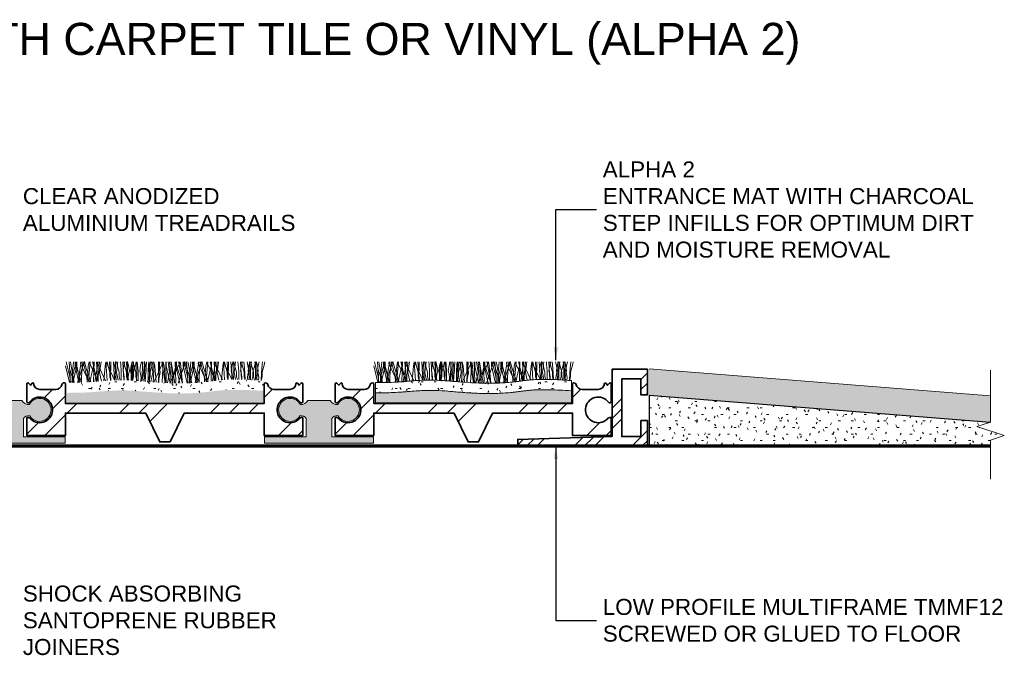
# Model space of a CAD drawing. Header units: millimetres. Extents: x -139 to 131, y -35 to 67.
# Tile 2 of 2: x -23 to 131, y -32 to 67. Entities that reach past the tile are written whole.
import ezdxf

# ---------------------------------------------------------------- set-up
doc = ezdxf.new("R2010")
doc.units = ezdxf.units.MM
for name, color, linetype, lineweight in [('FS-DETAIL', 3, 'Continuous', 35), ('FS-DETAIL-HATCH', 253, 'Continuous', 13), ('FS-DETAIL-THIN', 8, 'Continuous', 18), ('FS-DETAIL-WIDE', 4, 'Continuous', 70), ('FS-TEXT', 7, 'Continuous', 25)]:
    doc.layers.add(name, color=color, linetype=linetype, lineweight=lineweight)
doc.layers.add('FS-DETAIL-THICK', color=2, linetype='Continuous')
doc.styles.add('Arial', font='arial.ttf', dxfattribs={"height": 2.5})
doc.dimstyles.new('Diagonal_2.5mm Arial$7', dxfattribs={"dimtxt": 2.5, "dimasz": 2, "dimexe": 2.5, "dimexo": 5, "dimgap": 1, "dimtad": 0, "dimzin": 0, "dimdsep": 46, "dimtxsty": 'Arial', "dimcen": 2, "dimdle": 4, "dimclrd": 1, "dimclre": 256, "dimclrt": 7, "dimaunit": 1, "dimadec": 0, "dimazin": 0, "dimtfac": 1, "dimtix": 1, "dimtmove": 2, "dimatfit": 3, "dimfxl": 1, "dimtvp": 1, "dimtolj": 1, "dimtzin": 0, "dimarcsym": 0})
pattern_1 = [(0, (-1470.8848, -3314.3196), (4.064, 1.016), [0.335, -2.713, 0.335, -2.713, -16.256]), (0, (-1470.8848, -3314.3196), (4.064, 1.016), [-6.096, 0.335, -5.761, 0.335, -2.713, -7.112]), (0, (-1470.8848, -3314.3196), (4.064, 1.016), [-15.24, 0.335, -1.697, 0.335, -4.745]), (120, (-1469.3608, -3313.8116), (-2.9118818, 3.01152724), [0.335, -2.713, 0.335, -2.713, -16.256]), (120, (-1469.3608, -3313.8116), (-2.9118818, 3.01152724), [-6.096, 0.335, -5.761, 0.335, -2.713, -7.112]), (120, (-1469.3608, -3313.8116), (-2.9118818, 3.01152724), [-15.24, 0.335, -1.697, 0.335, -4.745]), (240, (-1468.8528, -3311.7796), (-1.1521182, -4.02752724), [0.335, -2.713, 0.335, -2.713, -16.256]), (240, (-1468.8528, -3311.7796), (-1.1521182, -4.02752724), [-6.096, 0.335, -5.761, 0.335, -2.713, -7.112]), (240, (-1468.8528, -3311.7796), (-1.1521182, -4.02752724), [-15.24, 0.335, -1.697, 0.335, -4.745])]

# ---------------------------------------------------------------- blocks, each defined once
blk = doc.blocks.new('CARPET_H_PROFILE_ALPHA')
at = {"layer": 'FS-DETAIL-HATCH'}
for p, q in [((-43.78, -55.42), (-44.36, -53.15)), ((-43.73, -55.42), (-43.93, -53.15)), ((-43.63, -53.51), (-43.71, -53.15)), ((-43.15, -56.37), (-43.63, -53.51)), ((-43.44, -55.42), (-43.24, -53.15)), ((-43.39, -55.42), (-42.82, -53.15)), ((-42.99, -53.77), (-42.99, -53.14)), ((-42.69, -54.18), (-42.99, -53.14)), ((-42.32, -55.42), (-42.89, -53.15)), ((-42.72, -53.77), (-42.72, -53.15)), ((-42.56, -56.36), (-42.08, -53.51)), ((-42.13, -53.4), (-42.09, -53.15)), ((-40.82, -56.21), (-42.13, -53.4)), ((-42.08, -53.51), (-42, -53.15)), ((-41.98, -55.42), (-41.78, -53.15)), ((-41.86, -54.18), (-41.54, -53.1)), ((-41.16, -55.42), (-41.73, -53.15)), ((-41.23, -54.18), (-41.54, -53.1)), ((-40.92, -53.81), (-40.79, -53.15)), ((-40.82, -55.42), (-40.62, -53.15)), ((-40.67, -53.4), (-40.63, -53.15)), ((-39.36, -56.19), (-40.67, -53.4)), ((-39.69, -55.42), (-40.27, -53.15)), ((-40.09, -53.77), (-40.09, -53.15)), ((-40.03, -53.15), (-40.09, -56.25)), ((-39.91, -56.23), (-39.46, -53.51)), ((-39.44, -56.2), (-39.63, -53.15)), ((-39.51, -53.4), (-39.47, -53.15)), ((-38.24, -56.1), (-39.51, -53.4)), ((-39.46, -53.51), (-39.37, -53.15)), ((-39.36, -55.42), (-39.16, -53.15)), ((-39.16, -54.82), (-38.93, -53.15)), ((-38.29, -53.81), (-38.17, -53.16)), ((-37.99, -56.08), (-38.17, -53.16)), ((-38.04, -53.4), (-38, -53.13)), ((-36.82, -56.02), (-38.04, -53.4)), ((-37.89, -53.66), (-38, -53.13)), ((-37.59, -54.78), (-37.89, -53.66)), ((-37.62, -53.15), (-37.54, -54.11)), ((-37.4, -53.15), (-37.46, -56.05)), ((-36.83, -56.02), (-37.01, -53.15)), ((-36.84, -53.73), (-36.68, -53.08)), ((-36.68, -53.43), (-36.68, -53.08)), ((-36.68, -54.75), (-36.68, -53.43)), ((-36.53, -54.82), (-36.31, -53.15)), ((-36.43, -53.66), (-36.53, -53.15)), ((-36.13, -54.78), (-36.43, -53.66)), ((-35.91, -53.15), (-35.86, -53.55)), ((-35.86, -53.55), (-35.78, -54.6)), ((-35.37, -56), (-35.54, -53.15)), ((-35.38, -53.73), (-35.23, -53.13)), ((-35.27, -53.66), (-35.37, -53.15)), ((-34.97, -54.78), (-35.27, -53.66)), ((-34.99, -53.15), (-34.92, -54.11)), ((-34.64, -53.73), (-34.8, -53.08)), ((-34.8, -53.43), (-34.8, -53.08)), ((-34.8, -54.75), (-34.8, -53.43)), ((-34.16, -53.55), (-34.24, -54.6)), ((-34.22, -53.73), (-34.06, -53.08)), ((-34.11, -53.15), (-34.16, -53.55)), ((-34.06, -53.43), (-34.06, -53.08)), ((-34.06, -54.75), (-34.06, -53.43)), ((-33.87, -53.15), (-33.94, -54.11)), ((-33.81, -53.66), (-33.91, -53.15)), ((-33.89, -54.78), (-33.59, -53.66)), ((-33.51, -54.78), (-33.81, -53.66)), ((-33.59, -53.66), (-33.48, -53.15)), ((-33.34, -53.43), (-33.34, -53.15)), ((-33.34, -54.75), (-33.34, -53.43)), ((-33.28, -53.15), (-33.23, -53.55)), ((-33.23, -53.55), (-33.16, -54.6)), ((-32.76, -53.73), (-32.61, -53.13)), ((-32.33, -54.82), (-32.55, -53.15)), ((-32.4, -53.15), (-32.48, -54.11)), ((-32.01, -53.73), (-32.18, -53.08)), ((-32.18, -53.43), (-32.18, -53.08)), ((-32.18, -54.75), (-32.18, -53.43)), ((-32.04, -56.2), (-31.85, -53.15)), ((-31.54, -53.55), (-31.61, -54.6)), ((-31.49, -53.15), (-31.54, -53.55)), ((-31.45, -53.15), (-31.39, -56.25)), ((-31.24, -53.15), (-31.31, -54.11)), ((-31.26, -54.78), (-30.96, -53.66)), ((-30.86, -54.82), (-31.08, -53.15)), ((-30.96, -53.66), (-30.86, -53.15)), ((-30.71, -53.43), (-30.71, -53.15)), ((-30.71, -54.75), (-30.71, -53.43)), ((-30.56, -53.81), (-30.69, -53.15)), ((-30.66, -56.21), (-29.35, -53.4)), ((-29.99, -53.15), (-29.93, -56.25)), ((-29.7, -54.82), (-29.92, -53.15)), ((-29.78, -53.15), (-29.85, -54.11)), ((-29.4, -53.51), (-29.48, -53.15)), ((-29.42, -56.36), (-29.23, -53.16)), ((-28.92, -56.42), (-29.4, -53.51)), ((-29.35, -53.4), (-29.39, -53.15)), ((-29.1, -53.81), (-29.23, -53.16)), ((-28.83, -53.15), (-28.76, -56.25)), ((-28.76, -53.77), (-28.76, -53.15)), ((-28.24, -54.82), (-28.46, -53.15)), ((-28.04, -55.42), (-28.24, -53.15)), ((-27.94, -53.81), (-28.07, -53.15)), ((-28.04, -56.21), (-26.72, -53.4)), ((-27.94, -53.51), (-28.02, -53.15)), ((-27.45, -56.43), (-27.94, -53.51)), ((-27.7, -55.42), (-27.12, -53.15)), ((-27.36, -53.15), (-27.3, -56.25)), ((-27.3, -53.77), (-27.3, -53.14)), ((-27, -54.18), (-27.3, -53.14)), ((-26.78, -53.51), (-26.86, -53.15)), ((-26.29, -56.43), (-26.78, -53.51)), ((-26.72, -53.4), (-26.77, -53.15)), ((-26.48, -53.81), (-26.6, -53.15)), ((-26.16, -54.18), (-25.85, -53.1)), ((-26.14, -53.77), (-26.14, -53.15)), ((-25.46, -55.42), (-26.04, -53.15)), ((-25.54, -54.18), (-25.85, -53.1)), ((-25.41, -55.42), (-25.61, -53.15)), ((-25.31, -53.51), (-25.39, -53.15)), ((-24.83, -56.43), (-25.31, -53.51)), ((-25.13, -55.42), (-24.93, -53.15)), ((-25.07, -55.42), (-24.5, -53.15)), ((-24.68, -53.77), (-24.68, -53.14)), ((-24.38, -54.18), (-24.68, -53.14)), ((-24, -55.42), (-24.58, -53.15)), ((-24.4, -53.77), (-24.4, -53.15)), ((-24.25, -56.41), (-23.76, -53.51)), ((-23.81, -53.4), (-23.77, -53.15)), ((-22.5, -56.21), (-23.81, -53.4)), ((-23.76, -53.51), (-23.68, -53.15)), ((-23.66, -55.42), (-23.46, -53.15)), ((-23.54, -54.18), (-23.22, -53.1)), ((-22.84, -55.42), (-23.41, -53.15)), ((-22.91, -54.18), (-23.22, -53.1)), ((-22.6, -53.81), (-22.47, -53.15)), ((-22.5, -55.42), (-22.3, -53.15)), ((-22.35, -53.4), (-22.31, -53.15)), ((-21.1, -56.08), (-22.33, -53.45)), ((-21.38, -55.42), (-21.95, -53.15)), ((-21.77, -53.77), (-21.77, -53.15)), ((-21.71, -53.15), (-21.77, -56.17)), ((-21.58, -56.15), (-21.14, -53.51)), ((-21.13, -56.09), (-21.31, -53.15)), ((-21.19, -53.4), (-21.15, -53.15)), ((-19.99, -55.97), (-21.19, -53.4)), ((-21.14, -53.51), (-21.05, -53.15)), ((-21.04, -55.42), (-20.84, -53.15)), ((-20.84, -54.82), (-20.62, -53.15)), ((-19.97, -53.81), (-19.85, -53.16)), ((-19.68, -55.95), (-19.85, -53.16)), ((-19.73, -53.4), (-19.68, -53.13)), ((-18.55, -55.91), (-19.73, -53.4)), ((-19.58, -53.66), (-19.68, -53.13)), ((-19.28, -54.78), (-19.58, -53.66)), ((-19.3, -53.15), (-19.22, -54.11)), ((-19.09, -53.15), (-19.14, -55.91)), ((-18.52, -55.91), (-18.69, -53.15)), ((-18.53, -53.73), (-18.36, -53.08)), ((-18.36, -53.43), (-18.36, -53.08)), ((-18.36, -54.75), (-18.36, -53.43)), ((-18.11, -53.66), (-18.22, -53.15)), ((-18.21, -54.82), (-17.99, -53.15)), ((-17.81, -54.78), (-18.11, -53.66)), ((-17.59, -53.15), (-17.54, -53.55)), ((-17.54, -53.55), (-17.46, -54.6)), ((-17.05, -55.9), (-17.22, -53.15)), ((-17.06, -53.73), (-16.91, -53.13)), ((-16.95, -53.66), (-17.05, -53.15)), ((-16.65, -54.78), (-16.95, -53.66)), ((-16.67, -53.15), (-16.6, -54.11)), ((-16.03, -53.73), (-16.18, -53.13)), ((-15.9, -53.73), (-15.74, -53.08)), ((-15.74, -53.43), (-15.74, -53.08)), ((-15.74, -54.75), (-15.74, -53.43)), ((-15.55, -53.55), (-15.63, -54.6)), ((-15.49, -53.66), (-15.59, -53.15)), ((-15.5, -53.15), (-15.55, -53.55)), ((-15.19, -54.78), (-15.49, -53.66)), ((-15.28, -54.78), (-14.98, -53.66)), ((-14.98, -53.66), (-14.88, -53.15)), ((-14.96, -53.15), (-14.91, -53.55)), ((-14.91, -53.55), (-14.84, -54.6)), ((-14.73, -53.43), (-14.73, -53.08)), ((-14.57, -53.73), (-14.73, -53.08)), ((-14.73, -54.75), (-14.73, -53.43)), ((-14.44, -53.73), (-14.29, -53.13)), ((-13.79, -53.15), (-13.87, -54.11)), ((-13.82, -54.78), (-13.52, -53.66)), ((-13.52, -53.66), (-13.41, -53.15)), ((-43.85, -56.38), (-44.46, -53.77)), ((-43.13, -56.37), (-43.86, -54.18)), ((-43.32, -56.37), (-42.72, -53.77)), ((-42.39, -56.36), (-42.99, -53.77)), ((-41.97, -56.35), (-42.69, -54.18)), ((-42.58, -56.36), (-41.86, -54.18)), ((-40.53, -56.28), (-41.23, -54.18)), ((-41.12, -56.31), (-40.92, -53.81)), ((-40.68, -56.29), (-40.09, -53.77)), ((-38.88, -56.15), (-39.16, -54.82)), ((-38.48, -56.12), (-38.29, -53.81)), ((-37.59, -55.46), (-37.59, -54.78)), ((-37.54, -54.11), (-37.43, -55.91)), ((-36.96, -54.56), (-36.84, -53.73)), ((-36.84, -55.08), (-36.96, -54.56)), ((-36.77, -55.61), (-36.84, -55.08)), ((-36.6, -56.01), (-36.68, -54.75)), ((-36.29, -56.01), (-36.53, -54.82)), ((-36.13, -55.46), (-36.13, -54.78)), ((-35.78, -54.6), (-35.78, -55.8)), ((-35.49, -54.56), (-35.38, -53.73)), ((-35.38, -55.08), (-35.49, -54.56)), ((-35.31, -55.61), (-35.38, -55.08)), ((-34.97, -55.46), (-34.97, -54.78)), ((-34.92, -54.11), (-34.81, -55.91)), ((-34.88, -56.01), (-34.8, -54.75)), ((-34.71, -55.61), (-34.64, -55.08)), ((-34.52, -54.56), (-34.64, -53.73)), ((-34.64, -55.08), (-34.52, -54.56)), ((-34.33, -54.56), (-34.22, -53.73)), ((-34.22, -55.08), (-34.33, -54.56)), ((-34.24, -54.6), (-34.24, -55.8)), ((-34.14, -55.61), (-34.22, -55.08)), ((-33.98, -56.05), (-34.06, -54.75)), ((-33.94, -54.11), (-34.05, -55.91)), ((-33.89, -55.46), (-33.89, -54.78)), ((-33.51, -55.46), (-33.51, -54.78)), ((-33.42, -56.09), (-33.34, -54.75)), ((-33.16, -54.6), (-33.16, -55.8)), ((-32.87, -54.56), (-32.76, -53.73)), ((-32.76, -55.08), (-32.87, -54.56)), ((-32.68, -55.61), (-32.76, -55.08)), ((-32.6, -56.15), (-32.33, -54.82)), ((-32.48, -54.11), (-32.59, -55.91)), ((-32.26, -56.18), (-32.18, -54.75)), ((-32.09, -55.61), (-32.01, -55.08)), ((-31.9, -54.56), (-32.01, -53.73)), ((-32.01, -55.08), (-31.9, -54.56)), ((-31.61, -54.6), (-31.61, -55.8)), ((-31.31, -54.11), (-31.43, -55.91)), ((-31.26, -55.46), (-31.26, -54.78)), ((-31.16, -56.27), (-30.86, -54.82)), ((-30.81, -56.3), (-30.71, -54.75)), ((-30.36, -56.33), (-30.56, -53.81)), ((-30.02, -56.35), (-29.7, -54.82)), ((-29.85, -54.11), (-29.96, -55.91)), ((-28.89, -56.42), (-29.1, -53.81)), ((-28.14, -56.45), (-28.76, -53.77)), ((-28.57, -56.44), (-28.24, -54.82)), ((-27.73, -56.46), (-27.94, -53.81)), ((-26.67, -56.48), (-27.3, -53.77)), ((-26.24, -56.48), (-27, -54.18)), ((-26.93, -56.48), (-26.16, -54.18)), ((-26.26, -56.48), (-26.48, -53.81)), ((-25.51, -56.47), (-26.14, -53.77)), ((-24.79, -56.44), (-25.54, -54.18)), ((-25.02, -56.45), (-24.4, -53.77)), ((-24.06, -56.4), (-24.68, -53.77)), ((-23.65, -56.37), (-24.38, -54.18)), ((-24.28, -56.41), (-23.54, -54.18)), ((-22.23, -56.23), (-22.91, -54.18)), ((-22.8, -56.29), (-22.6, -53.81)), ((-22.35, -56.24), (-21.77, -53.77)), ((-20.59, -56.02), (-20.84, -54.82)), ((-20.15, -55.99), (-19.97, -53.81)), ((-19.28, -55.46), (-19.28, -54.78)), ((-19.22, -54.11), (-19.11, -55.91)), ((-18.64, -54.56), (-18.53, -53.73)), ((-18.53, -55.08), (-18.64, -54.56)), ((-18.45, -55.61), (-18.53, -55.08)), ((-18.29, -55.91), (-18.36, -54.75)), ((-17.99, -55.91), (-18.21, -54.82)), ((-17.81, -55.46), (-17.81, -54.78)), ((-17.46, -54.6), (-17.46, -55.8)), ((-17.18, -54.56), (-17.06, -53.73)), ((-17.06, -55.08), (-17.18, -54.56)), ((-16.99, -55.61), (-17.06, -55.08)), ((-16.65, -55.46), (-16.65, -54.78)), ((-16.6, -54.11), (-16.49, -55.91)), ((-16.1, -55.61), (-16.03, -55.08)), ((-15.92, -54.56), (-16.03, -53.73)), ((-16.03, -55.08), (-15.92, -54.56)), ((-16.01, -54.56), (-15.9, -53.73)), ((-15.9, -55.08), (-16.01, -54.56)), ((-15.83, -55.61), (-15.9, -55.08)), ((-15.66, -55.96), (-15.74, -54.75)), ((-15.63, -54.6), (-15.63, -55.8)), ((-15.28, -55.46), (-15.28, -54.78)), ((-15.19, -55.46), (-15.19, -54.78)), ((-14.84, -54.6), (-14.84, -55.8)), ((-14.8, -56.01), (-14.73, -54.75)), ((-14.64, -55.61), (-14.57, -55.08)), ((-14.45, -54.56), (-14.57, -53.73)), ((-14.57, -55.08), (-14.45, -54.56)), ((-14.55, -54.56), (-14.44, -53.73)), ((-14.44, -55.08), (-14.55, -54.56)), ((-14.36, -55.61), (-14.44, -55.08)), ((-13.87, -54.11), (-13.98, -55.91)), ((-13.82, -55.46), (-13.82, -54.78)), ((-43.7, -56.38), (-43.78, -55.42)), ((-43.73, -56.38), (-43.73, -55.42)), ((-43.48, -56.37), (-43.39, -55.42)), ((-43.44, -56.37), (-43.44, -55.42)), ((-42.24, -56.36), (-42.32, -55.42)), ((-41.98, -56.35), (-41.98, -55.42)), ((-41.08, -56.31), (-41.16, -55.42)), ((-40.82, -56.3), (-40.82, -55.42)), ((-40.82, -56.3), (-40.82, -56.21)), ((-39.62, -56.21), (-39.69, -55.42)), ((-39.36, -56.19), (-39.36, -55.42)), ((-37.43, -56.05), (-37.59, -55.46)), ((-37.43, -55.91), (-37.44, -56.05)), ((-36.81, -56.02), (-36.77, -55.61)), ((-35.98, -56), (-36.13, -55.46)), ((-35.78, -55.8), (-35.78, -56)), ((-35.34, -56), (-35.31, -55.61)), ((-34.81, -56.01), (-34.97, -55.46)), ((-34.81, -55.91), (-34.81, -56.01)), ((-34.67, -56.02), (-34.71, -55.61)), ((-34.24, -55.8), (-34.24, -56.04)), ((-34.18, -56.04), (-34.14, -55.61)), ((-34.05, -56.05), (-33.89, -55.46)), ((-34.05, -55.91), (-34.04, -56.05)), ((-33.33, -56.1), (-33.51, -55.46)), ((-33.16, -55.8), (-33.15, -56.11)), ((-32.73, -56.14), (-32.68, -55.61)), ((-32.59, -55.91), (-32.57, -56.15)), ((-32.03, -56.2), (-32.09, -55.61)), ((-31.61, -55.8), (-31.62, -56.23)), ((-31.48, -56.24), (-31.26, -55.46)), ((-31.43, -55.91), (-31.4, -56.25)), ((-30.66, -56.31), (-30.66, -56.21)), ((-29.96, -55.91), (-29.93, -56.36)), ((-29.93, -56.25), (-29.93, -56.36)), ((-29.43, -56.39), (-29.42, -56.36)), ((-28.76, -56.25), (-28.77, -56.43)), ((-28.04, -56.45), (-28.04, -55.42)), ((-28.04, -56.45), (-28.04, -56.21)), ((-27.79, -56.46), (-27.7, -55.42)), ((-27.46, -56.47), (-27.45, -56.43)), ((-27.3, -56.25), (-27.31, -56.47)), ((-26.3, -56.48), (-26.29, -56.43)), ((-25.37, -56.46), (-25.46, -55.42)), ((-25.41, -56.46), (-25.41, -55.42)), ((-25.17, -56.46), (-25.07, -55.42)), ((-25.13, -56.46), (-25.13, -55.42)), ((-23.92, -56.39), (-24, -55.42)), ((-23.66, -56.37), (-23.66, -55.42)), ((-22.76, -56.29), (-22.84, -55.42)), ((-22.5, -56.26), (-22.5, -55.42)), ((-22.5, -56.26), (-22.5, -56.21)), ((-21.31, -56.11), (-21.38, -55.42)), ((-21.04, -56.08), (-21.04, -55.42)), ((-19.15, -55.91), (-19.28, -55.46)), ((-18.48, -55.91), (-18.45, -55.61)), ((-17.69, -55.9), (-17.81, -55.46)), ((-17.46, -55.8), (-17.46, -55.9)), ((-17.01, -55.9), (-16.99, -55.61)), ((-16.52, -55.92), (-16.65, -55.46)), ((-16.49, -55.91), (-16.49, -55.92)), ((-16.07, -55.94), (-16.1, -55.61)), ((-15.86, -55.95), (-15.83, -55.61)), ((-15.63, -55.8), (-15.63, -55.97)), ((-15.42, -55.98), (-15.28, -55.46)), ((-15.04, -56), (-15.19, -55.46)), ((-14.84, -55.8), (-14.83, -56.01)), ((-14.6, -56.02), (-14.64, -55.61)), ((-14.4, -56.03), (-14.36, -55.61)), ((-13.98, -56.05), (-13.82, -55.46)), ((-13.98, -55.91), (-13.97, -56.05))]:
    blk.add_line(p, q, dxfattribs=at)

msp = doc.modelspace()

# ---------------------------------------------------------------- hatches: boundary and pattern name
at = {"layer": 'FS-DETAIL-HATCH'}
h = msp.add_hatch(dxfattribs=at)
h.set_pattern_fill('FP_3', color=256, style=0, pattern_type=2)
h.set_pattern_definition([(45, (-1470.885, -3314.3196), (-4.490128, 4.490128), []), (45, (-1469.298, -3314.3196), (9e-16, 8.980256), []), (45, (-1472.472, -3314.3196), (9e-16, 8.980256), [])])
h.paths.add_polyline_path([(54.988, 0), (75.188, 0), (75.188, 4), (74.188, 4), (74.188, 1.5), (71.188, 1.5), (71.188, 10.5), (74.188, 10.5), (74.188, 8), (75.188, 8), (75.188, 12), (69.688, 12), (69.688, 1.519), (54.988, 1.074)], flags=0)
msp.add_hatch(color=256, dxfattribs=at).paths.add_polyline_path([(128.68, 3.752), (128.68, 7.864), (75.439, 12.065), (75.439, 7.953)])
at = {"layer": 'FS-DETAIL-HATCH', "lineweight": 18}
h = msp.add_hatch(dxfattribs=at)
h.set_pattern_fill('FP_1', color=256, style=0, pattern_type=2)
h.set_pattern_definition([(45, (-1489.888, -3330.239), (14.142136, -9e-16), [20, 0]), (45, (-1486.888, -3330.239), (14.142136, -9e-16), [20, 0]), (45, (-1483.888, -3330.239), (14.142136, -9e-16), [20, 0])])
h.paths.add_polyline_path([(0.798, 0.675), (2.985, 5.175), (15.467, 5.175), (15.467, 1.675), (21.467, 1.675), (21.467, 4.475), (21.326, 4.492), (21.185, 4.473), (21.053, 4.421), (20.939, 4.337), (20.848, 4.228), (20.439, 3.927), (19.968, 3.739), (19.464, 3.675), (18.96, 3.74), (18.489, 3.93), (18.082, 4.232), (17.763, 4.628), (17.554, 5.091), (17.469, 5.591), (17.512, 6.097), (17.681, 6.576), (17.965, 6.996), (18.347, 7.332), (18.8, 7.561), (19.296, 7.668), (19.803, 7.646), (20.289, 7.498), (20.722, 7.232), (21.16, 6.791), (21.215, 6.771), (21.272, 6.765), (21.33, 6.773), (21.383, 6.796), (21.43, 6.83), (21.467, 6.875), (21.467, 9.775), (21.409, 9.841), (21.328, 9.872), (21.241, 9.862), (21.202, 9.841), (20.9, 9.505), (20.628, 9.838), (20.559, 9.864), (20.486, 9.852), (20.455, 9.833), (20.412, 9.773), (20.374, 9.535), (20.276, 9.316), (20.124, 9.129), (19.93, 8.988), (19.706, 8.901), (19.467, 8.875), (16.955, 8.875), (16.744, 8.894), (16.543, 8.959), (16.361, 9.068), (16.208, 9.215), (16.091, 9.392), (15.963, 9.742), (15.908, 9.803), (15.841, 9.848), (15.764, 9.874), (15.683, 9.88), (15.603, 9.865), (15.529, 9.831), (15.467, 9.779), (15.467, 6.675), (-15.533, 6.675), (-15.533, 9.779), (-15.596, 9.831), (-15.669, 9.865), (-15.749, 9.88), (-15.83, 9.874), (-15.907, 9.848), (-15.975, 9.803), (-16.029, 9.742), (-16.069, 9.657), (-16.084, 9.591), (-16.158, 9.392), (-16.274, 9.215), (-16.427, 9.068), (-16.609, 8.959), (-16.811, 8.894), (-17.022, 8.875), (-19.533, 8.875), (-19.772, 8.901), (-19.996, 8.988), (-20.191, 9.129), (-20.342, 9.316), (-20.44, 9.535), (-20.478, 9.773), (-20.521, 9.833), (-20.588, 9.863), (-20.662, 9.856), (-20.694, 9.838), (-20.966, 9.505), (-21.269, 9.841), (-21.35, 9.872), (-21.437, 9.861), (-21.476, 9.841), (-21.533, 9.775), (-21.533, 6.875), (-21.496, 6.83), (-21.45, 6.796), (-21.396, 6.773), (-21.339, 6.765), (-21.257, 6.779), (-21.227, 6.791), (-21.158, 6.845), (-21.128, 6.878), (-20.788, 7.232), (-20.355, 7.498), (-19.87, 7.646), (-19.363, 7.668), (-18.866, 7.561), (-18.404, 7.324), (-18.032, 6.996), (-17.747, 6.576), (-17.578, 6.097), (-17.535, 5.591), (-17.621, 5.091), (-17.829, 4.628), (-18.148, 4.232), (-18.556, 3.93), (-19.027, 3.74), (-19.53, 3.675), (-20.034, 3.739), (-20.522, 3.939), (-20.914, 4.228), (-21.005, 4.337), (-21.158, 4.436), (-21.252, 4.473), (-21.392, 4.492), (-21.533, 4.475), (-21.533, 1.675), (-15.533, 1.675), (-15.533, 5.175), (-3.015, 5.175), (-0.828, 0.675)], flags=0)
at = {"layer": 'FS-DETAIL-HATCH'}
h = msp.add_hatch(dxfattribs=at)
h.set_pattern_fill('FP_4', color=256, style=0, pattern_type=2)
h.set_pattern_definition(pattern_1)
h.paths.add_polyline_path([(2.639, 8.224), (3.798, 8.248), (4.946, 8.308), (6.075, 8.403), (7.175, 8.532), (8.31, 8.683), (9.798, 8.797), (12.006, 8.806), (15.303, 8.644), (15.303, 10.247), (12.006, 10.409), (9.798, 10.4), (8.31, 10.286), (7.175, 10.136), (6.075, 10.006), (4.946, 9.911), (3.798, 9.851), (2.639, 9.827), (1.234, 9.846), (0.333, 9.877), (-0.79, 9.938), (-2.927, 10.1), (-4.914, 10.253), (-5.869, 10.3), (-6.828, 10.315), (-7.835, 10.294), (-8.936, 10.233), (-11.452, 10.037), (-12.794, 9.965), (-14.112, 9.937), (-15.286, 9.933), (-15.286, 8.329), (-14.112, 8.333), (-12.794, 8.362), (-11.452, 8.434), (-8.936, 8.63), (-7.835, 8.691), (-6.828, 8.711), (-5.869, 8.696), (-4.914, 8.65), (-2.927, 8.497), (-0.79, 8.335), (0.333, 8.273), (1.481, 8.234)], flags=0)
at = {"layer": 'FS-DETAIL-HATCH', "lineweight": 18}
h = msp.add_hatch(dxfattribs=at)
h.set_pattern_fill('FP_1', color=256, style=0, pattern_type=2)
h.set_pattern_definition([(45, (-1441.822, -3330.239), (14.142136, -9e-16), [20, 0]), (45, (-1438.822, -3330.239), (14.142136, -9e-16), [20, 0]), (45, (-1435.822, -3330.239), (14.142136, -9e-16), [20, 0])])
h.paths.add_polyline_path([(48.863, 0.675), (51.05, 5.175), (63.532, 5.175), (63.532, 1.675), (69.532, 1.675), (69.532, 4.475), (69.391, 4.492), (69.25, 4.473), (69.119, 4.421), (69.004, 4.337), (68.913, 4.228), (68.504, 3.927), (68.033, 3.739), (67.529, 3.675), (67.026, 3.74), (66.555, 3.93), (66.147, 4.232), (65.828, 4.628), (65.619, 5.091), (65.534, 5.591), (65.577, 6.097), (65.746, 6.576), (66.031, 6.996), (66.412, 7.332), (66.865, 7.561), (67.361, 7.668), (67.869, 7.646), (68.354, 7.498), (68.787, 7.232), (69.225, 6.791), (69.28, 6.771), (69.338, 6.765), (69.395, 6.773), (69.449, 6.796), (69.495, 6.83), (69.532, 6.875), (69.532, 9.775), (69.475, 9.841), (69.393, 9.872), (69.306, 9.862), (69.268, 9.841), (68.965, 9.505), (68.693, 9.838), (68.624, 9.864), (68.552, 9.852), (68.52, 9.833), (68.477, 9.773), (68.439, 9.535), (68.341, 9.316), (68.189, 9.129), (67.995, 8.988), (67.771, 8.901), (67.532, 8.875), (65.02, 8.875), (64.809, 8.894), (64.608, 8.959), (64.426, 9.068), (64.273, 9.215), (64.156, 9.392), (64.028, 9.742), (63.974, 9.803), (63.906, 9.848), (63.829, 9.874), (63.748, 9.88), (63.668, 9.865), (63.594, 9.831), (63.532, 9.779), (63.532, 6.675), (32.532, 6.675), (32.532, 9.779), (32.47, 9.831), (32.396, 9.865), (32.316, 9.88), (32.235, 9.874), (32.158, 9.848), (32.09, 9.803), (32.036, 9.742), (31.996, 9.657), (31.982, 9.591), (31.908, 9.392), (31.791, 9.215), (31.638, 9.068), (31.456, 8.959), (31.255, 8.894), (31.044, 8.875), (28.532, 8.875), (28.293, 8.901), (28.069, 8.988), (27.875, 9.129), (27.723, 9.316), (27.625, 9.535), (27.587, 9.773), (27.544, 9.833), (27.477, 9.863), (27.404, 9.856), (27.371, 9.838), (27.099, 9.505), (26.796, 9.841), (26.715, 9.872), (26.628, 9.861), (26.589, 9.841), (26.532, 9.775), (26.532, 6.875), (26.569, 6.83), (26.615, 6.796), (26.669, 6.773), (26.726, 6.765), (26.808, 6.779), (26.839, 6.791), (26.907, 6.845), (26.937, 6.878), (27.277, 7.232), (27.71, 7.498), (28.195, 7.646), (28.703, 7.668), (29.199, 7.561), (29.661, 7.324), (30.033, 6.996), (30.318, 6.576), (30.487, 6.097), (30.53, 5.591), (30.445, 5.091), (30.236, 4.628), (29.917, 4.232), (29.509, 3.93), (29.038, 3.74), (28.535, 3.675), (28.031, 3.739), (27.544, 3.939), (27.151, 4.228), (27.06, 4.337), (26.907, 4.436), (26.814, 4.473), (26.673, 4.492), (26.532, 4.475), (26.532, 1.675), (32.532, 1.675), (32.532, 5.175), (45.05, 5.175), (47.237, 0.675)], flags=0)
at = {"layer": 'FS-DETAIL-HATCH'}
h = msp.add_hatch(dxfattribs=at)
h.set_pattern_fill('FP_4', color=256, style=0, pattern_type=2)
h.set_pattern_definition(pattern_1)
h.paths.add_polyline_path([(50.704, 8.224), (51.863, 8.248), (53.011, 8.308), (54.14, 8.403), (55.24, 8.532), (56.376, 8.683), (57.863, 8.797), (60.071, 8.806), (63.368, 8.644), (63.368, 10.247), (60.071, 10.409), (57.863, 10.4), (56.376, 10.286), (55.24, 10.136), (54.14, 10.006), (53.011, 9.911), (51.863, 9.851), (50.704, 9.827), (49.546, 9.838), (48.399, 9.877), (47.275, 9.938), (45.139, 10.1), (43.151, 10.253), (42.196, 10.3), (41.237, 10.315), (40.23, 10.294), (39.129, 10.233), (36.614, 10.037), (35.272, 9.965), (33.953, 9.937), (32.78, 9.933), (32.78, 8.329), (33.953, 8.333), (35.272, 8.362), (36.614, 8.434), (39.129, 8.63), (40.23, 8.691), (41.237, 8.711), (42.196, 8.696), (43.151, 8.65), (45.139, 8.497), (47.275, 8.335), (48.399, 8.273), (49.546, 8.234)], flags=0)
for points in [[(-2.927, 6.751), (15.303, 6.751), (15.303, 8.644), (13.118, 8.751), (9.206, 8.751), (8.31, 8.683), (7.175, 8.532), (6.075, 8.403), (4.946, 8.308), (3.798, 8.248), (2.639, 8.224), (1.234, 8.243), (0.333, 8.273), (-0.79, 8.335), (-2.927, 8.497), (-4.914, 8.65), (-5.869, 8.696), (-6.828, 8.711), (-8.066, 8.678), (-8.936, 8.63), (-11.452, 8.434), (-12.794, 8.362), (-14.112, 8.333), (-15.286, 8.329), (-15.286, 6.751), (-3.936, 6.751)], [(32.78, 6.751), (63.368, 6.751), (63.368, 8.644), (61.183, 8.751), (57.271, 8.751), (56.376, 8.683), (55.24, 8.532), (54.14, 8.403), (53.011, 8.308), (51.863, 8.248), (50.704, 8.224), (49.546, 8.234), (48.399, 8.273), (47.275, 8.335), (45.139, 8.497), (43.151, 8.65), (42.196, 8.696), (41.237, 8.711), (40.23, 8.691), (39.129, 8.63), (36.614, 8.434), (35.272, 8.362), (33.782, 8.333), (32.78, 8.329)], [(-15.562, 0.484), (-15.562, 1.484), (-22.066, 1.484), (-22.066, 4.307), (-21.964, 4.471), (-21.826, 4.605), (-21.659, 4.702), (-21.473, 4.756), (-21.281, 4.763), (-21.092, 4.723), (-20.809, 4.376), (-20.45, 4.109), (-20.036, 3.939), (-19.592, 3.877), (-19.147, 3.926), (-18.728, 4.084), (-18.361, 4.34), (-18.068, 4.679), (-17.869, 5.08), (-17.775, 5.528), (-17.791, 5.965), (-17.918, 6.395), (-18.147, 6.78), (-18.463, 7.096), (-18.849, 7.324), (-19.278, 7.45), (-19.726, 7.466), (-20.163, 7.371), (-20.564, 7.171), (-20.903, 6.878), (-21.158, 6.51), (-21.439, 6.518), (-21.709, 6.592), (-21.955, 6.728), (-22.161, 6.918), (-22.317, 7.151), (-25.814, 7.151), (-25.97, 6.918), (-26.177, 6.728), (-26.422, 6.592), (-26.693, 6.518), (-26.973, 6.51), (-27.229, 6.878), (-27.568, 7.171), (-27.968, 7.371), (-28.406, 7.466), (-28.853, 7.45), (-29.283, 7.324), (-29.668, 7.096), (-29.985, 6.78), (-30.214, 6.395), (-30.341, 5.965), (-30.357, 5.518), (-30.263, 5.08), (-30.063, 4.679), (-29.771, 4.34), (-29.404, 4.084), (-28.985, 3.926), (-28.539, 3.877), (-28.096, 3.939), (-27.682, 4.109), (-27.322, 4.376), (-27.04, 4.723), (-26.851, 4.763), (-26.658, 4.756), (-26.473, 4.702), (-26.306, 4.605), (-26.168, 4.471), (-26.066, 4.307), (-26.066, 1.484), (-32.57, 1.484), (-32.57, 0.484), (-17.366, 0.484)], [(15.495, 0.484), (32.503, 0.484), (32.503, 1.484), (25.999, 1.484), (25.999, 4.307), (26.101, 4.471), (26.24, 4.605), (26.406, 4.702), (26.592, 4.756), (26.785, 4.763), (26.973, 4.723), (27.256, 4.376), (27.615, 4.109), (28.03, 3.939), (28.473, 3.877), (28.918, 3.926), (29.337, 4.084), (29.704, 4.34), (29.997, 4.679), (30.196, 5.08), (30.29, 5.528), (30.274, 5.965), (30.147, 6.395), (29.919, 6.78), (29.602, 7.096), (29.217, 7.324), (28.787, 7.45), (28.339, 7.466), (27.902, 7.371), (27.501, 7.171), (27.163, 6.878), (26.907, 6.51), (26.626, 6.518), (26.356, 6.592), (26.11, 6.728), (25.904, 6.918), (25.748, 7.151), (22.251, 7.151), (22.095, 6.918), (21.888, 6.728), (21.643, 6.592), (21.372, 6.518), (21.092, 6.51), (20.836, 6.878), (20.498, 7.171), (20.097, 7.371), (19.659, 7.466), (19.212, 7.45), (18.782, 7.324), (18.397, 7.096), (18.08, 6.78), (17.851, 6.395), (17.725, 5.965), (17.708, 5.518), (17.802, 5.08), (18.002, 4.679), (18.294, 4.34), (18.662, 4.084), (19.081, 3.926), (19.526, 3.877), (19.969, 3.939), (20.383, 4.109), (20.743, 4.376), (21.025, 4.723), (21.214, 4.763), (21.407, 4.756), (21.592, 4.702), (21.759, 4.605), (21.898, 4.471), (21.999, 4.307), (21.999, 1.484), (15.495, 1.484), (15.495, 1.399)]]:
    msp.add_hatch(color=256, dxfattribs=at).paths.add_polyline_path(points, flags=0)
h = msp.add_hatch(dxfattribs=at)
h.set_pattern_fill('FP_2', color=256, style=0, pattern_type=2)
h.set_pattern_definition([(0, (-1470.8848, -3314.3196), (4.064, 1.016), [0.335, -2.713, 0.335, -2.713, -16.256]), (0, (-1470.8848, -3314.3196), (4.064, 1.016), [-6.096, 0.335, -5.761, 0.335, -2.713, -7.112]), (0, (-1470.8848, -3314.3196), (4.064, 1.016), [-15.24, 0.335, -1.697, 0.335, -4.745]), (120, (-1469.3608, -3313.8116), (-2.9118818, 3.01152724), [0.335, -2.713, 0.335, -2.713, -16.256]), (120, (-1469.3608, -3313.8116), (-2.9118818, 3.01152724), [-6.096, 0.335, -5.761, 0.335, -2.713, -7.112]), (120, (-1469.3608, -3313.8116), (-2.9118818, 3.01152724), [-15.24, 0.335, -1.697, 0.335, -4.745]), (240, (-1468.8528, -3311.7796), (-1.1521182, -4.02752724), [0.335, -2.713, 0.335, -2.713, -16.256]), (240, (-1468.8528, -3311.7796), (-1.1521182, -4.02752724), [-6.096, 0.335, -5.761, 0.335, -2.713, -7.112]), (240, (-1468.8528, -3311.7796), (-1.1521182, -4.02752724), [-15.24, 0.335, -1.697, 0.335, -4.745])])
h.paths.add_polyline_path([(126.54, 0.016), (128.68, 0.016), (128.68, 0.97), (130.82, 1.665), (126.54, 3.056), (128.68, 3.752), (75.439, 7.953), (75.439, 0.016), (99.246, 0)])

# ---------------------------------------------------------------- linework, layer by layer
at = {"layer": 'FS-DETAIL'}
msp.add_lwpolyline([(74.188, 4), (74.188, 1.5), (71.188, 1.5), (71.188, 10.5), (74.188, 10.5), (74.188, 8), (75.188, 8), (75.188, 12), (69.688, 12), (69.688, 1.519), (54.988, 1.074), (54.988, 0), (75.188, 0), (75.188, 4)], close=True, dxfattribs=at)
at = {"layer": 'FS-DETAIL', "flags": 128}
for points in [[(-15.533, 9.779), (-15.533, 6.675), (15.467, 6.675), (15.467, 9.779, -0.6495569), (16.017, 9.591, 0.3507355), (16.955, 8.875), (19.467, 8.875, 0.4118059), (20.412, 9.773, -0.667183), (20.675, 9.782), (20.9, 9.505), (21.145, 9.776, -0.609352), (21.467, 9.775), (21.467, 6.875, -0.5370451), (21.073, 6.866, 2.6436192), (20.848, 4.228, -0.3215119), (21.467, 4.475), (21.467, 1.675), (15.467, 1.675), (15.467, 5.175), (2.985, 5.175), (0.798, 0.675), (-0.828, 0.675), (-3.015, 5.175), (-15.533, 5.175), (-15.533, 1.675), (-21.533, 1.675), (-21.533, 4.475, -0.3215119), (-20.914, 4.228, 2.6436192), (-21.14, 6.866, -0.5370451), (-21.533, 6.875), (-21.533, 9.775, -0.609352), (-21.211, 9.776), (-20.966, 9.505), (-20.741, 9.782, -0.667183), (-20.478, 9.773, 0.4118059), (-19.533, 8.875), (-17.022, 8.875, 0.3507355), (-16.084, 9.591, -0.6495569)], [(26.532, 4.475), (26.532, 1.675), (32.532, 1.675), (32.532, 5.175), (45.05, 5.175), (47.237, 0.675), (48.863, 0.675), (51.05, 5.175), (63.532, 5.175), (63.532, 1.675), (69.532, 1.675), (69.532, 4.475, 0.3215119), (68.913, 4.228, -2.6436192), (69.139, 6.866, 0.5370451), (69.532, 6.875), (69.532, 9.775, 0.609352), (69.21, 9.776), (68.965, 9.505), (68.74, 9.782, 0.667183), (68.477, 9.773, -0.4118059), (67.532, 8.875), (65.02, 8.875, -0.3507355), (64.082, 9.591, 0.6495569), (63.532, 9.779), (63.532, 6.675), (32.532, 6.675), (32.532, 9.779, 0.6495569), (31.982, 9.591, -0.3507355), (31.044, 8.875), (28.532, 8.875, -0.4118059), (27.587, 9.773, 0.667183), (27.324, 9.782), (27.099, 9.505), (26.854, 9.776, 0.609352), (26.532, 9.775), (26.532, 6.875, 0.5370451), (26.925, 6.866, -2.6436192), (27.151, 4.228, 0.3215119)]]:
    msp.add_lwpolyline(points, format="xyb", close=True, dxfattribs=at)
at = {"layer": 'FS-DETAIL-THICK'}
for q in [(75.439, 0.016), (128.68, 3.752)]:
    msp.add_line((75.439, 7.953), q, dxfattribs=at)
at = {"layer": 'FS-DETAIL-THIN'}
for p, q in [((128.68, 7.864), (75.439, 12.065)), ((32.78, 9.933), (32.78, 8.329)), ((63.368, 8.644), (63.368, 10.247)), ((32.78, 8.329), (32.78, 6.751)), ((63.368, 6.751), (63.368, 8.644)), ((75.439, 7.953), (128.512, 3.765)), ((32.78, 6.751), (63.368, 6.751)), ((75.439, 0.016), (128.68, 0.016))]:
    msp.add_line(p, q, dxfattribs=at)
msp.add_lwpolyline([(128.68, 11.852), (128.68, 3.752), (126.54, 3.056), (130.82, 1.665), (128.68, 0.97), (128.68, -5.143)], dxfattribs=at)
for points in [[(-26.973, 6.51, 3.7564264), (-27.04, 4.723, -0.3836815), (-26.066, 4.307), (-26.066, 1.484), (-32.57, 1.484), (-32.57, 0.484), (-15.562, 0.484), (-15.562, 1.484), (-22.066, 1.484), (-22.066, 4.307, -0.3836815), (-21.092, 4.723, 3.7564264), (-21.158, 6.51, -0.306695), (-22.317, 7.151), (-25.814, 7.151, -0.306695)], [(21.092, 6.51, 3.7564264), (21.025, 4.723, -0.3836815), (21.999, 4.307), (21.999, 1.484), (15.495, 1.484), (15.495, 0.484), (32.503, 0.484), (32.503, 1.484), (25.999, 1.484), (25.999, 4.307, -0.3836815), (26.973, 4.723, 3.7564264), (26.907, 6.51, -0.306695), (25.748, 7.151), (22.251, 7.151, -0.306695)]]:
    msp.add_lwpolyline(points, format="xyb", close=True, dxfattribs=at)
for points, knots in [([(63.368, 10.247), (62.088, 10.33), (60.423, 10.414), (59.014, 10.427), (58.334, 10.414), (57.856, 10.401), (57.423, 10.381), (57.047, 10.353), (56.76, 10.326), (56.54, 10.303), (56.375, 10.286), (56.109, 10.258), (55.826, 10.219), (55.514, 10.172), (55.241, 10.135), (54.962, 10.101), (54.599, 10.056), (53.959, 9.984), (52.636, 9.874), (49.933, 9.776), (47.223, 9.927), (45.132, 10.101), (44.124, 10.185), (43.147, 10.257), (42.196, 10.305), (41.245, 10.321), (40.246, 10.301), (39.15, 10.24), (38.13, 10.155), (37.274, 10.086), (36.396, 10.02), (35.272, 9.956), (33.923, 9.934), (33.147, 9.93), (32.78, 9.933)], [0, 0, 0, 0, 0.0416667, 0.0625, 0.0729167, 0.0833333, 0.09375, 0.1041667, 0.1145833, 0.1197917, 0.125, 0.1302083, 0.1458333, 0.15625, 0.1666667, 0.1770833, 0.1875, 0.2083333, 0.25, 0.3333333, 0.5, 0.5416667, 0.5833333, 0.625, 0.6666667, 0.7083333, 0.75, 0.7916667, 0.8333333, 0.8541667, 0.875, 0.9166667, 0.9583333, 1, 1, 1, 1]), ([(32.78, 8.329), (33.147, 8.327), (33.923, 8.331), (35.272, 8.353), (36.396, 8.416), (37.274, 8.482), (38.13, 8.552), (39.15, 8.637), (40.611, 8.718), (42.194, 8.717), (43.787, 8.61), (45.133, 8.497), (46.178, 8.41), (47.269, 8.332), (48.395, 8.27), (49.544, 8.23), (51.092, 8.214), (52.635, 8.27), (53.959, 8.38), (54.599, 8.452), (54.962, 8.497), (55.241, 8.532), (55.514, 8.569), (55.782, 8.609), (56.061, 8.648), (56.319, 8.678), (56.54, 8.7), (56.76, 8.722), (57.047, 8.749), (57.423, 8.778), (57.856, 8.798), (58.334, 8.811), (59.014, 8.823), (60.423, 8.811), (62.088, 8.727), (63.368, 8.644)], [0, 0, 0, 0, 0.0416667, 0.0833333, 0.125, 0.1458333, 0.1666667, 0.2083333, 0.25, 0.3333333, 0.4166667, 0.4583333, 0.5, 0.5416667, 0.5833333, 0.625, 0.6666667, 0.75, 0.7916667, 0.8125, 0.8229167, 0.8333333, 0.84375, 0.8541667, 0.8645833, 0.875, 0.8802083, 0.8854167, 0.8958333, 0.90625, 0.9166667, 0.9270833, 0.9375, 0.9583333, 1, 1, 1, 1])]:
    msp.add_open_spline(points, degree=3, knots=knots, dxfattribs=at)
at = {"layer": 'FS-DETAIL-WIDE', "lineweight": 70}
msp.add_line((128.68, 0), (-128.68, 0), dxfattribs=at)

# ---------------------------------------------------------------- block references
at = {"layer": 'FS-DETAIL-HATCH'}
for p in [(28.96, 66.31), (77.025, 66.31)]:
    msp.add_blockref('CARPET_H_PROFILE_ALPHA', p, dxfattribs=at)

# ---------------------------------------------------------------- texts
at = {"color": 50, "insert": (86.719, 25.722), "char_height": 2.5, "attachment_point": 7, "style": 'Arial'}
msp.add_mtext('\\A1;', dxfattribs=at)
at = {"layer": 'FS-TEXT', "insert": (-104.72, 62.78), "char_height": 5, "width": 209.24255, "attachment_point": 4, "line_spacing_factor": 0.938532, "style": 'Arial', "bg_fill": 3, "box_fill_scale": 1.25, "bg_fill_color": 7, "bg_fill_transparency": 0}
msp.add_mtext('{\\C7;DETAIL 2: REBATED WITH CARPET TILE OR VINYL (ALPHA 2)}', dxfattribs=at)
at = {"layer": 'FS-TEXT', "char_height": 2.5, "attachment_point": 4, "style": 'Arial'}
for s, insert in [('ALPHA 2\\PENTRANCE MAT WITH CHARCOAL\\PSTEP INFILLS FOR OPTIMUM DIRT\\PAND MOISTURE REMOVAL', (68.232, 36.907)), ('CLEAR ANODIZED\\PALUMINIUM TREADRAILS', (-22.163, 36.907)), ('SHOCK ABSORBING\\PSANTOPRENE RUBBER\\PJOINERS', (-22.163, -27.16)), ('LOW PROFILE MULTIFRAME TMMF12 \\PSCREWED OR GLUED TO FLOOR', (68.232, -27.16))]:
    msp.add_mtext(s, dxfattribs=dict(at, insert=insert))

# ---------------------------------------------------------------- leaders
at = {"layer": 'FS-TEXT', "annotation_type": 0, "has_hookline": 1, "hookline_direction": 1}
for points, text_width in [([(60.921, 13.404), (60.921, 36.907), (67.232, 36.907)], 57.597), ([(60.921, 0), (60.921, -27.16), (67.232, -27.16)], 62.041)]:
    msp.add_leader(points, dimstyle='Diagonal_2.5mm Arial$7', override={"dimscale": 0}, dxfattribs=dict(at, text_width=text_width))

doc.saveas('drawing.dxf')
